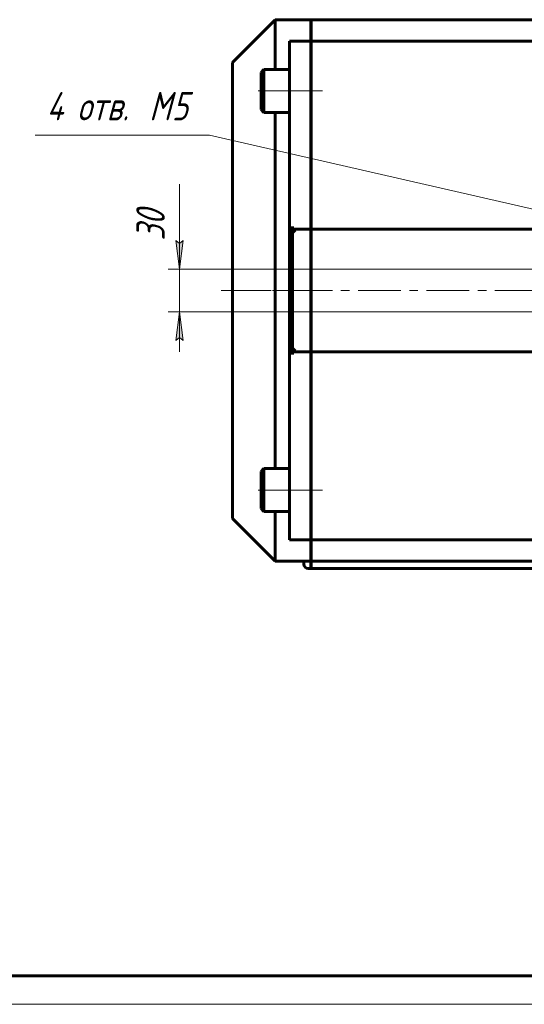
# Model space of a CAD drawing. Header units: millimetres. Extents: x 0 to 841, y 0 to 594.
# Tile 2 of 26: x 94 to 183, y 0 to 173. Entities that reach past the tile are written whole.
import ezdxf

# ---------------------------------------------------------------- set-up
doc = ezdxf.new("R2010")
doc.units = ezdxf.units.MM
for name, pattern in [('K5LT_AXLED', [12, 7.5, -1.5, 1.5, -1.5]), ('K5LT_BASIC', [0]), ('K5LT_THIN', [0])]:
    doc.linetypes.add(name, pattern=pattern)
doc.layers.add('Системный слой', color=7, linetype='Continuous')
doc.layers.add('Системный слой (1)', color=251, linetype='Continuous', true_color=0x6c6c6c)
doc.styles.add('KDIMTEXTSTYLE', font='txt', dxfattribs={"width": 0.96, "oblique": 15, "height": 5})
doc.styles.add('KTEXTSTYLE', font='txt', dxfattribs={"width": 0.96, "height": 5})
doc.dimstyles.new('KDIMSTYLE (0.25)', dxfattribs={"dimtxt": 5, "dimasz": 1, "dimexe": 2, "dimexo": 0, "dimgap": 1, "dimtad": 1, "dimlfac": 4, "dimtxsty": 'KDIMTEXTSTYLE', "dimsah": 1, "dimcen": 0, "dimdle": 1, "dimadec": 0, "dimazin": 0, "dimtfac": 0.667, "dimtmove": 0, "dimatfit": 3, "dimfxl": 1, "dimtvp": 1, "dimtolj": 1, "dimtzin": 0, "dimarcsym": 0})

# ---------------------------------------------------------------- blocks, each defined once
blk = doc.blocks.new('U48')
at = {"layer": 'Системный слой (1)', "color": 150, "linetype": 'K5LT_BASIC', "lineweight": 60, "true_color": 0x0080ff}
blk.add_line((241.44, 77.7), (145.21, 77.7), dxfattribs=at)
blk = doc.blocks.new('U49')
at = {"layer": 'Системный слой (1)', "color": 150, "linetype": 'K5LT_BASIC', "lineweight": 60, "true_color": 0x0080ff}
for p, q in [((138.94, 163.95), (138.94, 172.7)), ((138.94, 93.95), (138.94, 156.45)), ((138.94, 77.7), (138.94, 86.45))]:
    blk.add_line(p, q, dxfattribs=at)
blk = doc.blocks.new('U51')
at = {"layer": 'Системный слой (1)', "color": 150, "linetype": 'K5LT_BASIC', "lineweight": 60, "true_color": 0x0080ff}
blk.add_line((240.56, 76.45), (145.21, 76.45), dxfattribs=at)
blk = doc.blocks.new('U52')
at = {"layer": 'Системный слой (1)', "color": 150, "linetype": 'K5LT_BASIC', "lineweight": 60, "true_color": 0x0080ff}
for p, q in [((136.44, 163.45), (136.44, 160.2)), ((136.44, 160.2), (136.44, 156.95))]:
    blk.add_line(p, q, dxfattribs=at)
blk = doc.blocks.new('U53')
at = {"layer": 'Системный слой (1)', "color": 150, "linetype": 'K5LT_BASIC', "lineweight": 60, "true_color": 0x0080ff}
for p, q in [((136.94, 163.95), (136.94, 160.2)), ((136.94, 160.2), (136.94, 156.45))]:
    blk.add_line(p, q, dxfattribs=at)
blk = doc.blocks.new('U56')
at = {"layer": 'Системный слой (1)', "color": 150, "linetype": 'K5LT_BASIC', "lineweight": 60, "true_color": 0x0080ff}
for p, q in [((136.44, 93.45), (136.44, 90.2)), ((136.44, 90.2), (136.44, 86.95))]:
    blk.add_line(p, q, dxfattribs=at)
blk = doc.blocks.new('U57')
at = {"layer": 'Системный слой (1)', "color": 150, "linetype": 'K5LT_BASIC', "lineweight": 60, "true_color": 0x0080ff}
for p, q in [((136.94, 93.95), (136.94, 90.2)), ((136.94, 90.2), (136.94, 86.45))]:
    blk.add_line(p, q, dxfattribs=at)
blk = doc.blocks.new('D9')
at = {"layer": 'Системный слой (1)'}
for points in [[(229.58, 129.09), (224.85, 130.85), (225.19, 130.1), (224.56, 129.57)], [(235.19, 127.81), (235.82, 128.34), (230.8, 128.81), (235.53, 127.06)]]:
    blk.add_hatch(color=7, dxfattribs=at).paths.add_polyline_path(points)
at = {"layer": 'Системный слой (1)', "color": 7, "linetype": 'K5LT_THIN', "lineweight": 18}
for p, q in [((127.41, 152.45), (96.85, 152.45)), ((229.58, 129.09), (127.41, 152.45)), ((229.58, 129.09), (222.76, 130.65)), ((225.19, 130.1), (224.56, 129.57)), ((224.56, 129.57), (229.58, 129.09)), ((229.58, 129.09), (224.85, 130.85)), ((224.85, 130.85), (225.19, 130.1)), ((230.8, 128.81), (229.58, 129.09)), ((230.8, 128.81), (235.53, 127.06)), ((235.82, 128.34), (230.8, 128.81)), ((230.8, 128.81), (237.62, 127.25)), ((235.19, 127.81), (235.82, 128.34)), ((235.53, 127.06), (235.19, 127.81))]:
    blk.add_line(p, q, dxfattribs=at)
blk.add_wipeout([(98.85, 153.45), (98.85, 160.84), (124.35, 160.84), (124.35, 153.45)]).dxf.layer = 'Системный слой (1)'
at = {"layer": 'Системный слой (1)', "color": 7, "char_height": 5, "attachment_point": 1, "style": 'KTEXTSTYLE'}
for s, insert in [('\\fArial|b0|c204|p34;\\H5.0;\\W1.000;\\Q15;\\fGOST Type AU|b0|i0|c204|p34;\\Q15;\\W0.960;4 отв. ', (98.85, 160.04)), ('\\fArial|b0|c204|p34;\\H5.0;\\W1.000;\\Q15;\\fGOST Type AU|b0|i0|c204|p34;\\Q15;\\W0.960;M', (116.85, 160.04)), ('\\fArial|b0|c204|p34;\\H5.0;\\W1.000;\\Q15;\\fGOST Type AU|b0|i0|c204|p34;\\Q15;\\W0.960;5', (120.81, 160.04))]:
    blk.add_mtext(s, dxfattribs=dict(at, insert=insert))
blk = doc.blocks.new('KDIMARROW_01')
at = {"layer": 'Системный слой'}
blk.add_hatch(color=0, dxfattribs=at).paths.add_polyline_path([(0, 0), (-5, 0.66), (-4.5, 0), (-5, -0.66)])
at = {"layer": 'Системный слой', "color": 0, "linetype": 'K5LT_THIN', "lineweight": 18}
for p, q in [((-4.5, 0), (-5, 0.66)), ((-5, 0.66), (0, 0)), ((0, 0), (-5, -0.66)), ((-5, -0.66), (-4.5, 0))]:
    blk.add_line(p, q, dxfattribs=at)
at = {"layer": 'Системный слой (1)', "color": 0, "linetype": 'K5LT_THIN', "lineweight": 18}
blk.add_line((696.62, 287.98), (696.37, 287.98), dxfattribs=at)
blk = doc.blocks.new('D10')
at = {"layer": 'Системный слой (1)'}
blk.add_hatch(color=7, dxfattribs=at).paths.add_polyline_path([(122.82, 116.45), (122.16, 121.45), (121.5, 116.45), (122.16, 116.95)])
at = {"layer": 'Системный слой (1)', "color": 7, "linetype": 'K5LT_THIN', "lineweight": 18}
for p, q in [((122.16, 128.95), (122.16, 143.86)), ((122.16, 128.95), (122.16, 135.95)), ((122.16, 128.95), (122.82, 133.95)), ((122.82, 133.95), (122.16, 133.45)), ((262.69, 128.95), (120.16, 128.95)), ((122.16, 128.95), (122.16, 121.45)), ((262.69, 121.45), (120.16, 121.45)), ((122.16, 121.45), (121.5, 116.45)), ((122.82, 116.45), (122.16, 121.45)), ((122.16, 121.45), (122.16, 114.45)), ((121.5, 116.45), (122.16, 116.95)), ((122.16, 116.95), (122.82, 116.45))]:
    blk.add_line(p, q, dxfattribs=at)
blk.add_wipeout([(121.16, 133.95), (113.78, 133.95), (113.78, 141.54), (121.16, 141.54)]).dxf.layer = 'Системный слой (1)'
at = {"layer": 'Системный слой (1)'}
blk.add_hatch(color=7, dxfattribs=at).paths.add_polyline_path([(122.16, 128.95), (122.82, 133.95), (122.16, 133.45), (121.5, 133.95)])
at = {"layer": 'Системный слой (1)', "color": 7, "linetype": 'K5LT_THIN', "lineweight": 18}
for p, q in [((122.16, 133.45), (121.5, 133.95)), ((121.5, 133.95), (122.16, 128.95))]:
    blk.add_line(p, q, dxfattribs=at)
at = {"layer": 'Системный слой (1)', "color": 7, "insert": (114.58, 133.95), "char_height": 5, "attachment_point": 1, "rotation": 90, "style": 'KTEXTSTYLE'}
blk.add_mtext('\\fArial|b0|c204|p34;\\H5.0;\\W1.000;\\Q15;\\fGOST Type AU|b0|i0|c204|p34;\\Q15;\\W0.960;30', dxfattribs=at)
blk = doc.blocks.new('U111')
at = {"color": 150, "linetype": 'K5LT_BASIC', "lineweight": 60, "true_color": 0x0080ff}
blk.add_line((836, 5), (20, 5), dxfattribs=at)
at = {"color": 7, "linetype": 'K5LT_THIN', "lineweight": 18}
blk.add_line((841, 0), (0, 0), dxfattribs=at)

msp = doc.modelspace()

# ---------------------------------------------------------------- linework, layer by layer
at = {"layer": 'Системный слой (1)', "color": 150, "linetype": 'K5LT_BASIC', "lineweight": 60, "true_color": 0x0080ff}
for p, q in [((138.9397, 172.7043), (131.4397, 165.2043)), ((145.1897, 172.7043), (138.9397, 172.7043)), ((145.1897, 168.9543), (145.1897, 172.7043)), ((347.6647, 172.7043), (145.2147, 172.7043)), ((145.2147, 168.9543), (145.2147, 172.7043)), ((145.1897, 168.9543), (141.4397, 168.9543)), ((141.4397, 168.4543), (141.4397, 168.9543)), ((141.4397, 125.2043), (141.4397, 168.4543)), ((145.1897, 168.9543), (145.1897, 168.4543)), ((145.1897, 168.4543), (145.1897, 136.4543)), ((347.6647, 168.9543), (145.2147, 168.9543)), ((145.2147, 168.9543), (145.2147, 168.4543)), ((145.2147, 168.4543), (145.2147, 136.4543)), ((131.4397, 85.2043), (131.4397, 165.2043)), ((136.9397, 163.9543), (136.4397, 163.4543)), ((136.9397, 163.9543), (141.4397, 163.9543)), ((145.2147, 162.7043), (145.1897, 162.7043)), ((145.2147, 157.7043), (145.1897, 157.7043)), ((136.9397, 156.4543), (136.4397, 156.9543)), ((136.9397, 156.4543), (141.4397, 156.4543)), ((145.2147, 153.2043), (145.1897, 153.2043)), ((141.9397, 135.9543), (141.9397, 136.4543)), ((145.1897, 135.9543), (145.1897, 136.4543)), ((145.2147, 135.9543), (145.2147, 136.4543)), ((141.9397, 114.4543), (141.9397, 135.9543)), ((145.1897, 135.9543), (141.9397, 135.9543)), ((141.9397, 135.9543), (142.4397, 135.4543)), ((145.1897, 135.9543), (145.1897, 135.4543)), ((145.1897, 135.4543), (145.1897, 114.9543)), ((347.6647, 135.9543), (145.2147, 135.9543)), ((145.2147, 135.9543), (145.2147, 135.4543)), ((145.2147, 135.4543), (145.2147, 114.9543)), ((141.4397, 81.9543), (141.4397, 125.2043)), ((141.9397, 114.4543), (142.4397, 114.9543)), ((141.9397, 113.9543), (141.9397, 114.4543)), ((145.1897, 114.4543), (141.9397, 114.4543)), ((145.1897, 114.9543), (145.1897, 114.4543)), ((145.1897, 114.4543), (145.1897, 113.9543)), ((145.2147, 114.9543), (145.2147, 114.4543)), ((347.6647, 114.4543), (145.2147, 114.4543)), ((145.2147, 114.4543), (145.2147, 113.9543)), ((145.1897, 113.9543), (145.1897, 81.9543)), ((145.2147, 113.9543), (145.2147, 81.9543)), ((145.2147, 97.2043), (145.1897, 97.2043)), ((136.9397, 93.9543), (136.4397, 93.4543)), ((136.9397, 93.9543), (141.4397, 93.9543)), ((145.2147, 92.7043), (145.1897, 92.7043)), ((136.9397, 86.4543), (136.4397, 86.9543)), ((136.9397, 86.4543), (141.4397, 86.4543)), ((145.2147, 87.7043), (145.1897, 87.7043)), ((138.9397, 77.7043), (131.4397, 85.2043)), ((141.4397, 81.4543), (141.4397, 81.9543)), ((145.1897, 81.4543), (141.4397, 81.4543)), ((145.1897, 81.9543), (145.1897, 81.4543)), ((145.1897, 77.7043), (145.1897, 81.4543)), ((145.2147, 81.9543), (145.2147, 81.4543)), ((347.6647, 81.4543), (145.2147, 81.4543)), ((145.2147, 77.7043), (145.2147, 81.4543)), ((145.1897, 77.7043), (138.9397, 77.7043)), ((143.9397, 77.2043), (143.9397, 77.7043)), ((145.1897, 76.4543), (144.6897, 76.4543)), ((145.1897, 77.7043), (145.1897, 77.2043)), ((145.1897, 77.2043), (145.1897, 76.4543)), ((145.2147, 77.7043), (145.2147, 77.2043)), ((145.2147, 77.2043), (145.2147, 76.4543))]:
    msp.add_line(p, q, dxfattribs=at)
at = {"layer": 'Системный слой (1)', "color": 30, "linetype": 'K5LT_AXLED', "lineweight": 18, "true_color": 0xff8000}
for p, q in [((129.4397, 125.2043), (363.4397, 125.2043)), ((143.4397, 90.2043), (134.4397, 90.2043)), ((147.2147, 90.2043), (143.1897, 90.2043))]:
    msp.add_line(p, q, dxfattribs=at)
at = {"layer": 'Системный слой (1)', "color": 150, "linetype": 'K5LT_BASIC', "lineweight": 60, "true_color": 0x0080ff}
msp.add_arc((144.6897, 77.2043), 0.75, 180, 270, dxfattribs=at)

# ---------------------------------------------------------------- block references
at = {"layer": 'Системный слой (1)'}
for name in ['U49', 'U52', 'U53', 'U56', 'U57', 'U48', 'U51']:
    msp.add_blockref(name, (0, 0), dxfattribs=at)

# ---------------------------------------------------------------- next in the draw order: dimensions: what is measured, and where the dimension line sits
at = {"layer": 'Системный слой (1)', "color": 7}
dim = msp.add_diameter_dim_2p(p1=(232.6268, 128.397), p2=(227.7526, 129.5115), dimstyle='KDIMSTYLE (0.25)', override={"dimtih": 1, "dimtoh": 1, "dimpost": '\\fGOST Type AU|b0|c204|p34;\\H5.0;\\W0.960;\\Q15;\\fGOST Type AU|b0|i0|c204|p34;\\Q15;4 отв. \\fGOST Type AU|b0|c204|p34;\\H5.0;\\W0.960;\\Q15;М<>', "dimblk1": 'KDIMARROW_01', "dimblk2": 'KDIMARROW_01', "dimclrt": 7, "dimtol": 1, "dimtp": 0, "dimtm": 0, "dimtdec": 5, "dimtmove": 1, "dimatfit": 2, "dimtolj": 1}, dxfattribs=at)
dim.commit()
dim.dimension.update_dxf_attribs({"geometry": 'D9', "text_midpoint": (125.4123, 152.4543), "dimtype": 163})

# ---------------------------------------------------------------- next in the draw order: linework, layer by layer
at = {"layer": 'Системный слой (1)', "color": 30, "linetype": 'K5LT_AXLED', "lineweight": 18, "true_color": 0xff8000}
for p, q in [((143.4397, 160.2043), (134.4397, 160.2043)), ((147.2147, 160.2043), (143.1897, 160.2043))]:
    msp.add_line(p, q, dxfattribs=at)

# ---------------------------------------------------------------- next in the draw order: dimensions: what is measured, and where the dimension line sits
at = {"layer": 'Системный слой (1)', "color": 7}
dim = msp.add_linear_dim(base=(122.1631, 128.9543), p1=(262.6897, 121.4543), p2=(262.6897, 128.9543), angle=90, dimstyle='KDIMSTYLE (0.25)', override={"dimexo": 0, "dimpost": '\\fGOST Type AU|b0|c204|p34;\\H5.0;\\W0.960;\\Q15;<>', "dimblk1": 'KDIMARROW_01', "dimblk2": 'KDIMARROW_01', "dimse1": 0, "dimse2": 0, "dimclrt": 7, "dimtol": 1, "dimtp": 0, "dimtm": 0, "dimtdec": 5, "dimtolj": 1}, dxfattribs=at)
dim.commit()
dim.dimension.update_dxf_attribs({"geometry": 'D10', "text_midpoint": (122.1631, 137.907), "dimtype": 160})

# ---------------------------------------------------------------- next in the draw order: linework, layer by layer
at = {"layer": 'Системный слой (1)', "color": 30, "linetype": 'K5LT_AXLED', "lineweight": 18, "true_color": 0xff8000}
msp.add_line((147.2147, 125.2043), (129.4397, 125.2043), dxfattribs=at)

# ---------------------------------------------------------------- next in the draw order: block references
msp.add_blockref('U111', (0, 0))

doc.saveas('drawing.dxf')
